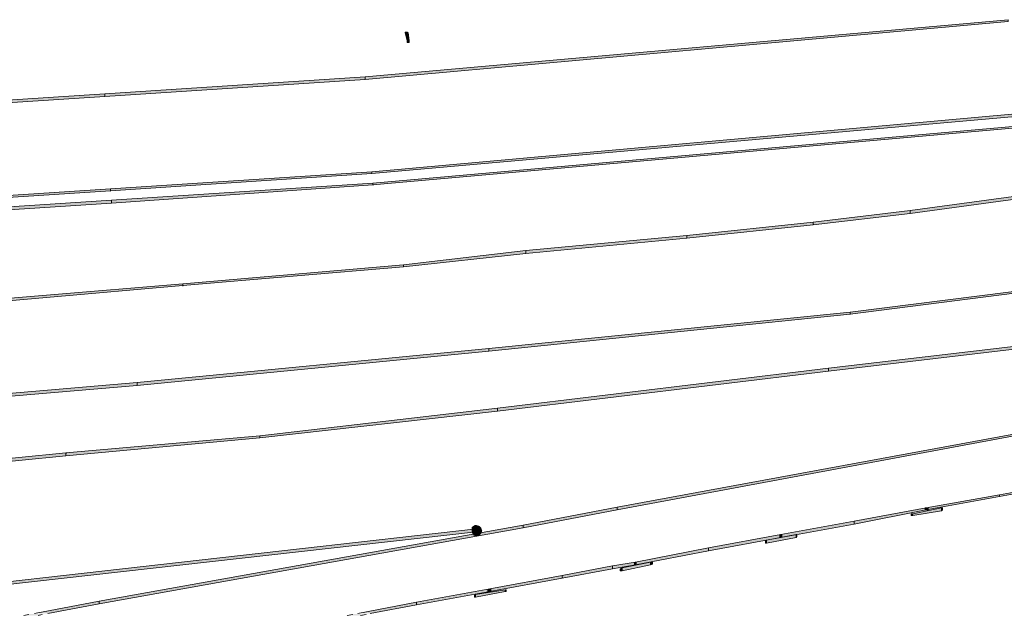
# Model space of a CAD drawing. Header units: millimetres. Extents: x -27 to 2301, y -256 to 766.
# Tile 77 of 97: x 362 to 395, y 53 to 73. Entities that reach past the tile are written whole.
import ezdxf

# ---------------------------------------------------------------- set-up
doc = ezdxf.new("R2010")
doc.units = ezdxf.units.MM
doc.layers.add('SIV-ONDERGROND-ALG', color=251, linetype='Continuous')

msp = doc.modelspace()

# ---------------------------------------------------------------- hatches: boundary and pattern name
at = {"layer": 'SIV-ONDERGROND-ALG'}
h = msp.add_hatch(color=256, dxfattribs=at)
h.dxf.hatch_style = 2
h.paths.add_polyline_path([(373.263, 71.201), (373.263, 71.168), (395.007, 73.131), (395.007, 73.195), (373.263, 71.265)])
h = msp.add_hatch(color=256, dxfattribs=at)
h.dxf.hatch_style = 2
h.paths.add_polyline_path([(374.614, 72.745), (374.614, 72.777), (374.678, 72.777), (374.711, 72.745), (374.678, 72.745)])
h = msp.add_hatch(color=256, dxfattribs=at)
h.dxf.hatch_style = 2
h.paths.add_polyline_path([(374.711, 72.487), (374.743, 72.487), (374.711, 72.745), (374.614, 72.745), (374.678, 72.487)])
h = msp.add_hatch(color=256, dxfattribs=at)
h.dxf.hatch_style = 2
h.paths.add_polyline_path([(374.743, 72.487), (374.743, 72.423), (374.678, 72.423), (374.678, 72.487), (374.711, 72.487)])
h = msp.add_hatch(color=256, dxfattribs=at)
h.dxf.hatch_style = 2
h.paths.add_polyline_path([(364.45, 70.622), (364.45, 70.589), (373.263, 71.168), (373.263, 71.265), (364.45, 70.686)])
h = msp.add_hatch(color=256, dxfattribs=at)
h.dxf.hatch_style = 2
h.paths.add_polyline_path([(351.584, 69.785), (351.584, 69.753), (364.45, 70.589), (364.45, 70.686), (351.584, 69.85)])
h = msp.add_hatch(color=256, dxfattribs=at)
h.dxf.hatch_style = 2
h.paths.add_polyline_path([(373.488, 68.016), (373.488, 67.984), (395.264, 69.914), (395.264, 70.011), (373.488, 68.048)])
h = msp.add_hatch(color=256, dxfattribs=at)
h.dxf.hatch_style = 2
h.paths.add_polyline_path([(373.52, 67.63), (373.52, 67.598), (395.296, 69.528), (395.296, 69.592), (373.52, 67.662)])
h = msp.add_hatch(color=256, dxfattribs=at)
h.dxf.hatch_style = 2
h.paths.add_polyline_path([(404.688, 68.434), (404.688, 68.499), (391.694, 66.73), (391.694, 66.633), (404.688, 68.402)])
h = msp.add_hatch(color=256, dxfattribs=at)
h.dxf.hatch_style = 2
h.paths.add_polyline_path([(364.643, 67.437), (364.643, 67.405), (373.488, 67.984), (373.488, 68.048), (364.643, 67.469)])
h = msp.add_hatch(color=256, dxfattribs=at)
h.dxf.hatch_style = 2
h.paths.add_polyline_path([(364.675, 67.019), (364.675, 66.987), (373.52, 67.598), (373.52, 67.662), (364.675, 67.083)])
h = msp.add_hatch(color=256, dxfattribs=at)
h.dxf.hatch_style = 2
h.paths.add_polyline_path([(351.809, 66.601), (351.809, 66.569), (364.643, 67.405), (364.643, 67.469), (351.809, 66.633)])
h = msp.add_hatch(color=256, dxfattribs=at)
h.dxf.hatch_style = 2
h.paths.add_polyline_path([(364.643, 67.405), (364.675, 67.405), (364.643, 67.373)])
h = msp.add_hatch(color=256, dxfattribs=at)
h.dxf.hatch_style = 2
h.paths.add_polyline_path([(373.52, 67.598), (373.553, 67.598), (373.52, 67.566)])
h = msp.add_hatch(color=256, dxfattribs=at)
h.dxf.hatch_style = 2
h.paths.add_polyline_path([(351.841, 66.183), (351.841, 66.151), (364.675, 66.987), (364.675, 67.083), (351.841, 66.247)])
h = msp.add_hatch(color=256, dxfattribs=at)
h.dxf.hatch_style = 2
h.paths.add_polyline_path([(391.694, 66.698), (391.694, 66.73), (388.413, 66.344), (388.413, 66.247), (391.694, 66.633)])
h = msp.add_hatch(color=256, dxfattribs=at)
h.dxf.hatch_style = 2
h.paths.add_polyline_path([(388.413, 66.312), (388.413, 66.344), (384.135, 65.893), (384.135, 65.797), (388.413, 66.247)])
h = msp.add_hatch(color=256, dxfattribs=at)
h.dxf.hatch_style = 2
h.paths.add_polyline_path([(388.413, 66.247), (388.413, 66.279), (388.445, 66.279), (388.445, 66.247)])
h = msp.add_hatch(color=256, dxfattribs=at)
h.dxf.hatch_style = 2
h.paths.add_polyline_path([(384.135, 65.861), (384.135, 65.893), (378.699, 65.379), (378.699, 65.282), (384.135, 65.797)])
h = msp.add_hatch(color=256, dxfattribs=at)
h.dxf.hatch_style = 2
h.paths.add_polyline_path([(384.135, 65.797), (384.135, 65.829), (384.167, 65.797)])
h = msp.add_hatch(color=256, dxfattribs=at)
h.dxf.hatch_style = 2
h.paths.add_polyline_path([(378.699, 65.347), (378.699, 65.379), (374.55, 64.896), (374.55, 64.832), (378.699, 65.282)])
h = msp.add_hatch(color=256, dxfattribs=at)
h.dxf.hatch_style = 2
h.paths.add_polyline_path([(374.55, 64.864), (374.55, 64.896), (367.087, 64.253), (367.087, 64.189), (374.55, 64.832)])
h = msp.add_hatch(color=256, dxfattribs=at)
h.dxf.hatch_style = 2
h.paths.add_polyline_path([(374.55, 64.832), (374.582, 64.832), (374.55, 64.8)])
h = msp.add_hatch(color=256, dxfattribs=at)
h.dxf.hatch_style = 2
h.paths.add_polyline_path([(367.087, 64.221), (367.087, 64.253), (357.856, 63.481), (357.856, 63.385), (367.087, 64.189)])
h = msp.add_hatch(color=256, dxfattribs=at)
h.dxf.hatch_style = 2
h.paths.add_polyline_path([(367.087, 64.189), (367.12, 64.189), (367.087, 64.156)])
h = msp.add_hatch(color=256, dxfattribs=at)
h.dxf.hatch_style = 2
h.paths.add_polyline_path([(389.667, 63.256), (389.667, 63.224), (397.258, 64.189), (397.258, 64.253), (389.667, 63.288)])
h = msp.add_hatch(color=256, dxfattribs=at)
h.dxf.hatch_style = 2
h.paths.add_polyline_path([(377.445, 62.001), (377.445, 61.969), (389.667, 63.224), (389.667, 63.288), (377.445, 62.066)])
h = msp.add_hatch(color=256, dxfattribs=at)
h.dxf.hatch_style = 2
h.paths.add_polyline_path([(389.667, 63.224), (389.699, 63.224), (389.667, 63.192)])
h = msp.add_hatch(color=256, dxfattribs=at)
h.dxf.hatch_style = 2
h.paths.add_polyline_path([(388.927, 61.358), (388.927, 61.294), (398.738, 62.452), (398.738, 62.548), (388.927, 61.39)])
h = msp.add_hatch(color=256, dxfattribs=at)
h.dxf.hatch_style = 2
h.paths.add_polyline_path([(365.543, 60.843), (365.543, 60.811), (377.445, 61.969), (377.445, 62.066), (365.543, 60.908)])
h = msp.add_hatch(color=256, dxfattribs=at)
h.dxf.hatch_style = 2
h.paths.add_polyline_path([(377.734, 60.007), (377.734, 59.943), (388.927, 61.294), (388.927, 61.39), (377.734, 60.039)])
h = msp.add_hatch(color=256, dxfattribs=at)
h.dxf.hatch_style = 2
h.paths.add_polyline_path([(351.552, 59.686), (351.552, 59.621), (365.543, 60.811), (365.543, 60.908), (351.552, 59.718)])
h = msp.add_hatch(color=256, dxfattribs=at)
h.dxf.hatch_style = 2
h.paths.add_polyline_path([(369.693, 59.074), (369.693, 59.042), (377.734, 59.943), (377.734, 60.039), (369.693, 59.107)])
h = msp.add_hatch(color=256, dxfattribs=at)
h.dxf.hatch_style = 2
h.paths.add_polyline_path([(396.969, 59.46), (396.969, 59.493), (381.787, 56.694), (381.787, 56.598), (396.969, 59.428)])
h = msp.add_hatch(color=256, dxfattribs=at)
h.dxf.hatch_style = 2
h.paths.add_polyline_path([(363.131, 58.463), (363.131, 58.431), (369.693, 59.042), (369.693, 59.107), (363.131, 58.528)])
h = msp.add_hatch(color=256, dxfattribs=at)
h.dxf.hatch_style = 2
h.paths.add_polyline_path([(369.661, 59.042), (369.693, 59.042), (369.693, 59.01)])
h = msp.add_hatch(color=256, dxfattribs=at)
h.dxf.hatch_style = 2
h.paths.add_polyline_path([(345.633, 56.726), (345.633, 56.694), (363.131, 58.431), (363.131, 58.528), (345.633, 56.791)])
h = msp.add_hatch(color=256, dxfattribs=at)
h.dxf.hatch_style = 2
h.paths.add_polyline_path([(363.131, 58.528), (363.163, 58.528), (363.163, 58.495), (363.131, 58.495)])
h = msp.add_hatch(color=256, dxfattribs=at)
h.dxf.hatch_style = 2
h.paths.add_polyline_path([(397.194, 57.53), (397.194, 57.563), (394.717, 57.112), (394.717, 57.048), (397.194, 57.498)])
h = msp.add_hatch(color=256, dxfattribs=at)
h.dxf.hatch_style = 2
h.paths.add_polyline_path([(394.717, 57.08), (394.717, 57.112), (392.24, 56.662), (392.24, 56.598), (394.717, 57.048)])
h = msp.add_hatch(color=256, dxfattribs=at)
h.dxf.hatch_style = 2
h.paths.add_polyline_path([(381.787, 56.662), (381.787, 56.694), (378.602, 56.083), (378.602, 55.987), (381.787, 56.598)])
h = msp.add_hatch(color=256, dxfattribs=at)
h.dxf.hatch_style = 2
h.paths.add_polyline_path([(392.24, 56.63), (392.24, 56.662), (389.796, 56.212), (389.796, 56.115), (392.24, 56.598)])
h = msp.add_hatch(color=256, dxfattribs=at)
h.dxf.hatch_style = 2
h.paths.add_polyline_path([(392.755, 56.598), (392.755, 56.662), (391.79, 56.469), (391.79, 56.405), (392.755, 56.566)])
h = msp.add_hatch(color=256, dxfattribs=at)
h.dxf.hatch_style = 2
h.paths.add_polyline_path([(392.24, 56.598), (392.208, 56.598), (392.208, 56.662), (392.24, 56.662), (392.24, 56.63)])
h = msp.add_hatch(color=256, dxfattribs=at)
h.dxf.hatch_style = 2
h.paths.add_polyline_path([(392.24, 56.662), (392.305, 56.662), (392.305, 56.598), (392.24, 56.598), (392.24, 56.63)])
h = msp.add_hatch(color=256, dxfattribs=at)
h.dxf.hatch_style = 2
h.paths.add_polyline_path([(392.755, 56.662), (392.787, 56.662), (392.787, 56.598), (392.755, 56.566), (392.755, 56.598)])
h = msp.add_hatch(color=256, dxfattribs=at)
h.dxf.hatch_style = 2
h.paths.add_polyline_path([(391.79, 56.405), (391.726, 56.405), (391.726, 56.469), (391.79, 56.469), (391.79, 56.437)])
h = msp.add_hatch(color=256, dxfattribs=at)
h.dxf.hatch_style = 2
h.paths.add_polyline_path([(378.602, 56.019), (378.602, 56.083), (364.257, 53.51), (364.257, 53.413), (378.602, 55.987)])
h = msp.add_hatch(color=256, dxfattribs=at)
h.dxf.hatch_style = 2
h.paths.add_polyline_path([(376.962, 56.083), (376.866, 56.019), (377.026, 55.89)])
h = msp.add_hatch(color=256, dxfattribs=at)
h.dxf.hatch_style = 2
h.paths.add_polyline_path([(376.866, 56.019), (376.866, 55.89), (377.026, 55.89)])
h = msp.add_hatch(color=256, dxfattribs=at)
h.dxf.hatch_style = 2
h.paths.add_polyline_path([(377.026, 56.083), (376.962, 56.083), (377.026, 55.89)])
h = msp.add_hatch(color=256, dxfattribs=at)
h.dxf.hatch_style = 2
h.paths.add_polyline_path([(377.123, 56.051), (377.026, 56.083), (377.026, 55.89)])
h = msp.add_hatch(color=256, dxfattribs=at)
h.dxf.hatch_style = 2
h.paths.add_polyline_path([(377.187, 55.987), (377.123, 56.051), (377.026, 55.89)])
h = msp.add_hatch(color=256, dxfattribs=at)
h.dxf.hatch_style = 2
h.paths.add_polyline_path([(377.219, 55.89), (377.187, 55.987), (377.026, 55.89)])
h = msp.add_hatch(color=256, dxfattribs=at)
h.dxf.hatch_style = 2
h.paths.add_polyline_path([(389.796, 56.147), (389.796, 56.212), (387.319, 55.761), (387.319, 55.665), (389.796, 56.115)])
h = msp.add_hatch(color=256, dxfattribs=at)
h.dxf.hatch_style = 2
h.paths.add_polyline_path([(359.046, 53.896), (359.046, 53.831), (377.026, 55.858), (377.026, 55.954), (359.046, 53.928)])
h = msp.add_hatch(color=256, dxfattribs=at)
h.dxf.hatch_style = 2
h.paths.add_polyline_path([(376.866, 55.89), (376.866, 55.826), (377.026, 55.89)])
h = msp.add_hatch(color=256, dxfattribs=at)
h.dxf.hatch_style = 2
h.paths.add_polyline_path([(376.866, 55.826), (376.93, 55.729), (377.026, 55.89)])
h = msp.add_hatch(color=256, dxfattribs=at)
h.dxf.hatch_style = 2
h.paths.add_polyline_path([(376.93, 55.729), (377.026, 55.697), (377.026, 55.89)])
h = msp.add_hatch(color=256, dxfattribs=at)
h.dxf.hatch_style = 2
h.paths.add_polyline_path([(377.026, 55.954), (377.091, 55.922), (377.091, 55.89), (377.026, 55.858), (377.026, 55.89)])
h = msp.add_hatch(color=256, dxfattribs=at)
h.dxf.hatch_style = 2
h.paths.add_polyline_path([(377.026, 55.697), (377.123, 55.729), (377.026, 55.89)])
h = msp.add_hatch(color=256, dxfattribs=at)
h.dxf.hatch_style = 2
h.paths.add_polyline_path([(377.123, 55.729), (377.187, 55.794), (377.026, 55.89)])
h = msp.add_hatch(color=256, dxfattribs=at)
h.dxf.hatch_style = 2
h.paths.add_polyline_path([(377.187, 55.794), (377.219, 55.89), (377.026, 55.89)])
h = msp.add_hatch(color=256, dxfattribs=at)
h.dxf.hatch_style = 2
h.paths.add_polyline_path([(387.319, 55.697), (387.319, 55.761), (384.875, 55.311), (384.875, 55.215), (387.319, 55.665)])
h = msp.add_hatch(color=256, dxfattribs=at)
h.dxf.hatch_style = 2
h.paths.add_polyline_path([(387.834, 55.697), (387.834, 55.761), (386.837, 55.568), (386.837, 55.472), (387.834, 55.665)])
h = msp.add_hatch(color=256, dxfattribs=at)
h.dxf.hatch_style = 2
h.paths.add_polyline_path([(387.319, 55.665), (387.287, 55.665), (387.287, 55.729), (387.319, 55.761), (387.319, 55.697)])
h = msp.add_hatch(color=256, dxfattribs=at)
h.dxf.hatch_style = 2
h.paths.add_polyline_path([(387.319, 55.761), (387.351, 55.761), (387.351, 55.697), (387.319, 55.665), (387.319, 55.697)])
h = msp.add_hatch(color=256, dxfattribs=at)
h.dxf.hatch_style = 2
h.paths.add_polyline_path([(387.834, 55.761), (387.866, 55.761), (387.866, 55.697), (387.834, 55.665), (387.834, 55.697)])
h = msp.add_hatch(color=256, dxfattribs=at)
h.dxf.hatch_style = 2
h.paths.add_polyline_path([(384.875, 55.247), (384.875, 55.311), (382.398, 54.829), (382.398, 54.732), (384.875, 55.215)])
h = msp.add_hatch(color=256, dxfattribs=at)
h.dxf.hatch_style = 2
h.paths.add_polyline_path([(386.837, 55.472), (386.805, 55.472), (386.805, 55.536), (386.837, 55.568), (386.837, 55.504)])
h = msp.add_hatch(color=256, dxfattribs=at)
h.dxf.hatch_style = 2
h.paths.add_polyline_path([(381.626, 54.668), (381.626, 54.7), (379.921, 54.378), (379.921, 54.282), (381.626, 54.603)])
h = msp.add_hatch(color=256, dxfattribs=at)
h.dxf.hatch_style = 2
h.paths.add_polyline_path([(382.398, 54.796), (382.398, 54.829), (381.626, 54.7), (381.626, 54.603), (382.398, 54.732)])
h = msp.add_hatch(color=256, dxfattribs=at)
h.dxf.hatch_style = 2
h.paths.add_polyline_path([(381.948, 54.539), (381.883, 54.539), (381.883, 54.603), (381.948, 54.636), (381.948, 54.603)])
h = msp.add_hatch(color=256, dxfattribs=at)
h.dxf.hatch_style = 2
h.paths.add_polyline_path([(382.913, 54.796), (382.913, 54.829), (381.948, 54.636), (381.948, 54.539), (382.913, 54.732)])
h = msp.add_hatch(color=256, dxfattribs=at)
h.dxf.hatch_style = 2
h.paths.add_polyline_path([(382.398, 54.732), (382.366, 54.732), (382.366, 54.796), (382.398, 54.829), (382.398, 54.796)])
h = msp.add_hatch(color=256, dxfattribs=at)
h.dxf.hatch_style = 2
h.paths.add_polyline_path([(382.398, 54.829), (382.43, 54.829), (382.43, 54.764), (382.398, 54.732), (382.398, 54.796)])
h = msp.add_hatch(color=256, dxfattribs=at)
h.dxf.hatch_style = 2
h.paths.add_polyline_path([(382.913, 54.829), (382.977, 54.829), (382.977, 54.764), (382.913, 54.732), (382.913, 54.796)])
h = msp.add_hatch(color=256, dxfattribs=at)
h.dxf.hatch_style = 2
h.paths.add_polyline_path([(379.921, 54.346), (379.921, 54.378), (377.477, 53.928), (377.477, 53.831), (379.921, 54.282)])
h = msp.add_hatch(color=256, dxfattribs=at)
h.dxf.hatch_style = 2
h.paths.add_polyline_path([(379.921, 54.282), (379.921, 54.314), (379.953, 54.314), (379.953, 54.282)])
h = msp.add_hatch(color=256, dxfattribs=at)
h.dxf.hatch_style = 2
h.paths.add_polyline_path([(377.477, 53.896), (377.477, 53.928), (375, 53.478), (375, 53.381), (377.477, 53.831)])
h = msp.add_hatch(color=256, dxfattribs=at)
h.dxf.hatch_style = 2
h.paths.add_polyline_path([(376.994, 53.638), (376.962, 53.638), (376.962, 53.703), (376.994, 53.735), (376.994, 53.703)])
h = msp.add_hatch(color=256, dxfattribs=at)
h.dxf.hatch_style = 2
h.paths.add_polyline_path([(377.991, 53.864), (377.991, 53.896), (376.994, 53.735), (376.994, 53.638), (377.991, 53.831)])
h = msp.add_hatch(color=256, dxfattribs=at)
h.dxf.hatch_style = 2
h.paths.add_polyline_path([(377.477, 53.831), (377.412, 53.831), (377.412, 53.896), (377.477, 53.928), (377.477, 53.896)])
h = msp.add_hatch(color=256, dxfattribs=at)
h.dxf.hatch_style = 2
h.paths.add_polyline_path([(377.477, 53.928), (377.509, 53.928), (377.509, 53.864), (377.477, 53.831), (377.477, 53.896)])
h = msp.add_hatch(color=256, dxfattribs=at)
h.dxf.hatch_style = 2
h.paths.add_polyline_path([(377.991, 53.896), (378.024, 53.896), (378.024, 53.831), (377.991, 53.831), (377.991, 53.864)])
h = msp.add_hatch(color=256, dxfattribs=at)
h.dxf.hatch_style = 2
h.paths.add_polyline_path([(364.257, 53.51), (362.005, 53.092), (362.584, 53.092), (364.257, 53.413), (364.257, 53.445)])
h = msp.add_hatch(color=256, dxfattribs=at)
h.dxf.hatch_style = 2
h.paths.add_polyline_path([(364.257, 53.51), (364.289, 53.51), (364.257, 53.478)])
h = msp.add_hatch(color=256, dxfattribs=at)
h.dxf.hatch_style = 2
h.paths.add_polyline_path([(375, 53.478), (372.941, 53.092), (373.488, 53.092), (375, 53.381), (375, 53.445)])
h = msp.add_hatch(color=256, dxfattribs=at)
h.dxf.hatch_style = 2
h.paths.add_polyline_path([(362.391, 53.06), (361.812, 53.06), (361.651, 53.027), (362.263, 53.027)])
h = msp.add_hatch(color=256, dxfattribs=at)
h.dxf.hatch_style = 2
h.paths.add_polyline_path([(373.36, 53.06), (372.781, 53.06), (372.588, 53.027), (373.167, 53.027)])

# ---------------------------------------------------------------- linework, layer by layer
at = {"layer": 'SIV-ONDERGROND-ALG', "lineweight": 5}
for points in [[(373.263, 71.201), (373.263, 71.168), (395.007, 73.131), (395.007, 73.195), (373.263, 71.265), (373.263, 71.201)], [(374.614, 72.745), (374.614, 72.777), (374.678, 72.777), (374.711, 72.745)], [(374.711, 72.487), (374.743, 72.487), (374.711, 72.745), (374.614, 72.745), (374.678, 72.487), (374.711, 72.487)], [(374.743, 72.487), (374.743, 72.423), (374.678, 72.423), (374.678, 72.487)], [(364.45, 70.622), (364.45, 70.589), (373.263, 71.168), (373.263, 71.265), (364.45, 70.686), (364.45, 70.622)], [(351.584, 69.785), (351.584, 69.753), (364.45, 70.589), (364.45, 70.686), (351.584, 69.85), (351.584, 69.785)], [(373.488, 68.016), (373.488, 67.984), (395.264, 69.914), (395.264, 70.011), (373.488, 68.048), (373.488, 68.016)], [(373.52, 67.63), (373.52, 67.598), (395.296, 69.528), (395.296, 69.592), (373.52, 67.662), (373.52, 67.63)], [(404.688, 68.434), (404.688, 68.499), (391.694, 66.73), (391.694, 66.633), (404.688, 68.402), (404.688, 68.434)], [(364.643, 67.437), (364.643, 67.405), (373.488, 67.984), (373.488, 68.048), (364.643, 67.469), (364.643, 67.437)], [(364.675, 67.019), (364.675, 66.987), (373.52, 67.598), (373.52, 67.662), (364.675, 67.083), (364.675, 67.019)], [(351.809, 66.601), (351.809, 66.569), (364.643, 67.405), (364.643, 67.469), (351.809, 66.633), (351.809, 66.601)], [(351.841, 66.183), (351.841, 66.151), (364.675, 66.987), (364.675, 67.083), (351.841, 66.247), (351.841, 66.183)], [(391.694, 66.698), (391.694, 66.73), (388.413, 66.344), (388.413, 66.247), (391.694, 66.633), (391.694, 66.698)], [(388.413, 66.312), (388.413, 66.344), (384.135, 65.893), (384.135, 65.797), (388.413, 66.247), (388.413, 66.312)], [(384.135, 65.861), (384.135, 65.893), (378.699, 65.379), (378.699, 65.282), (384.135, 65.797), (384.135, 65.861)], [(378.699, 65.347), (378.699, 65.379), (374.55, 64.896), (374.55, 64.832), (378.699, 65.282), (378.699, 65.347)], [(374.55, 64.864), (374.55, 64.896), (367.087, 64.253), (367.087, 64.189), (374.55, 64.832), (374.55, 64.864)], [(367.087, 64.221), (367.087, 64.253), (357.856, 63.481), (357.856, 63.385), (367.087, 64.189), (367.087, 64.221)], [(389.667, 63.256), (389.667, 63.224), (397.258, 64.189), (397.258, 64.253), (389.667, 63.288), (389.667, 63.256)], [(377.445, 62.001), (377.445, 61.969), (389.667, 63.224), (389.667, 63.288), (377.445, 62.066), (377.445, 62.001)], [(388.927, 61.358), (388.927, 61.294), (398.738, 62.452), (398.738, 62.548), (388.927, 61.39), (388.927, 61.358)], [(365.543, 60.843), (365.543, 60.811), (377.445, 61.969), (377.445, 62.066), (365.543, 60.908), (365.543, 60.843)], [(377.734, 60.007), (377.734, 59.943), (388.927, 61.294), (388.927, 61.39), (377.734, 60.039), (377.734, 60.007)], [(351.552, 59.686), (351.552, 59.621), (365.543, 60.811), (365.543, 60.908), (351.552, 59.718), (351.552, 59.686)], [(369.693, 59.074), (369.693, 59.042), (377.734, 59.943), (377.734, 60.039), (369.693, 59.107), (369.693, 59.074)], [(396.969, 59.46), (396.969, 59.493), (381.787, 56.694), (381.787, 56.598), (396.969, 59.428), (396.969, 59.46)], [(363.131, 58.463), (363.131, 58.431), (369.693, 59.042), (369.693, 59.107), (363.131, 58.528), (363.131, 58.463)], [(345.633, 56.726), (345.633, 56.694), (363.131, 58.431), (363.131, 58.528), (345.633, 56.791), (345.633, 56.726)], [(397.194, 57.53), (397.194, 57.563), (394.717, 57.112), (394.717, 57.048), (397.194, 57.498), (397.194, 57.53)], [(394.717, 57.08), (394.717, 57.112), (392.24, 56.662), (392.24, 56.598), (394.717, 57.048), (394.717, 57.08)], [(381.787, 56.662), (381.787, 56.694), (378.602, 56.083), (378.602, 55.987), (381.787, 56.598), (381.787, 56.662)], [(392.24, 56.63), (392.24, 56.662), (389.796, 56.212), (389.796, 56.115), (392.24, 56.598), (392.24, 56.63)], [(392.755, 56.598), (392.755, 56.662), (391.79, 56.469), (391.79, 56.405), (392.755, 56.566), (392.755, 56.598)], [(392.24, 56.598), (392.208, 56.598), (392.208, 56.662), (392.24, 56.662)], [(392.24, 56.662), (392.305, 56.662), (392.305, 56.598), (392.24, 56.598)], [(392.755, 56.662), (392.787, 56.662), (392.787, 56.598), (392.755, 56.566)], [(391.79, 56.405), (391.726, 56.405), (391.726, 56.469), (391.79, 56.469)], [(378.602, 56.019), (378.602, 56.083), (364.257, 53.51), (364.257, 53.413), (378.602, 55.987), (378.602, 56.019)], [(389.796, 56.147), (389.796, 56.212), (387.319, 55.761), (387.319, 55.665), (389.796, 56.115), (389.796, 56.147)], [(359.046, 53.896), (359.046, 53.831), (377.026, 55.858), (377.026, 55.954), (359.046, 53.928), (359.046, 53.896)], [(377.026, 55.954), (377.091, 55.922), (377.091, 55.89), (377.026, 55.858)], [(387.319, 55.697), (387.319, 55.761), (384.875, 55.311), (384.875, 55.215), (387.319, 55.665), (387.319, 55.697)], [(387.834, 55.697), (387.834, 55.761), (386.837, 55.568), (386.837, 55.472), (387.834, 55.665), (387.834, 55.697)], [(387.319, 55.665), (387.287, 55.665), (387.287, 55.729), (387.319, 55.761)], [(387.319, 55.761), (387.351, 55.761), (387.351, 55.697), (387.319, 55.665)], [(387.834, 55.761), (387.866, 55.761), (387.866, 55.697), (387.834, 55.665)], [(384.875, 55.247), (384.875, 55.311), (382.398, 54.829), (382.398, 54.732), (384.875, 55.215), (384.875, 55.247)], [(386.837, 55.472), (386.805, 55.472), (386.805, 55.536), (386.837, 55.568)], [(381.626, 54.668), (381.626, 54.7), (379.921, 54.378), (379.921, 54.282), (381.626, 54.603), (381.626, 54.668)], [(382.398, 54.796), (382.398, 54.829), (381.626, 54.7), (381.626, 54.603), (382.398, 54.732), (382.398, 54.796)], [(381.948, 54.539), (381.883, 54.539), (381.883, 54.603), (381.948, 54.636)], [(382.913, 54.796), (382.913, 54.829), (381.948, 54.636), (381.948, 54.539), (382.913, 54.732), (382.913, 54.796)], [(382.398, 54.732), (382.366, 54.732), (382.366, 54.796), (382.398, 54.829)], [(382.398, 54.829), (382.43, 54.829), (382.43, 54.764), (382.398, 54.732)], [(382.913, 54.829), (382.977, 54.829), (382.977, 54.764), (382.913, 54.732)], [(379.921, 54.346), (379.921, 54.378), (377.477, 53.928), (377.477, 53.831), (379.921, 54.282), (379.921, 54.346)], [(377.477, 53.896), (377.477, 53.928), (375, 53.478), (375, 53.381), (377.477, 53.831), (377.477, 53.896)], [(376.994, 53.638), (376.962, 53.638), (376.962, 53.703), (376.994, 53.735)], [(377.991, 53.864), (377.991, 53.896), (376.994, 53.735), (376.994, 53.638), (377.991, 53.831), (377.991, 53.864)], [(377.477, 53.831), (377.412, 53.831), (377.412, 53.896), (377.477, 53.928)], [(377.477, 53.928), (377.509, 53.928), (377.509, 53.864), (377.477, 53.831)], [(377.991, 53.896), (378.024, 53.896), (378.024, 53.831), (377.991, 53.831)], [(364.257, 53.445), (364.257, 53.51), (362.07, 53.092)], [(362.52, 53.092), (364.257, 53.413), (364.257, 53.445)], [(375, 53.445), (375, 53.478), (373.006, 53.092)], [(373.424, 53.092), (375, 53.381), (375, 53.445)], [(361.877, 53.06), (361.716, 53.027)], [(362.198, 53.027), (362.327, 53.06)], [(372.845, 53.06), (372.652, 53.027)], [(373.102, 53.027), (373.295, 53.06)]]:
    msp.add_lwpolyline(points, dxfattribs=at)

doc.saveas('drawing.dxf')
